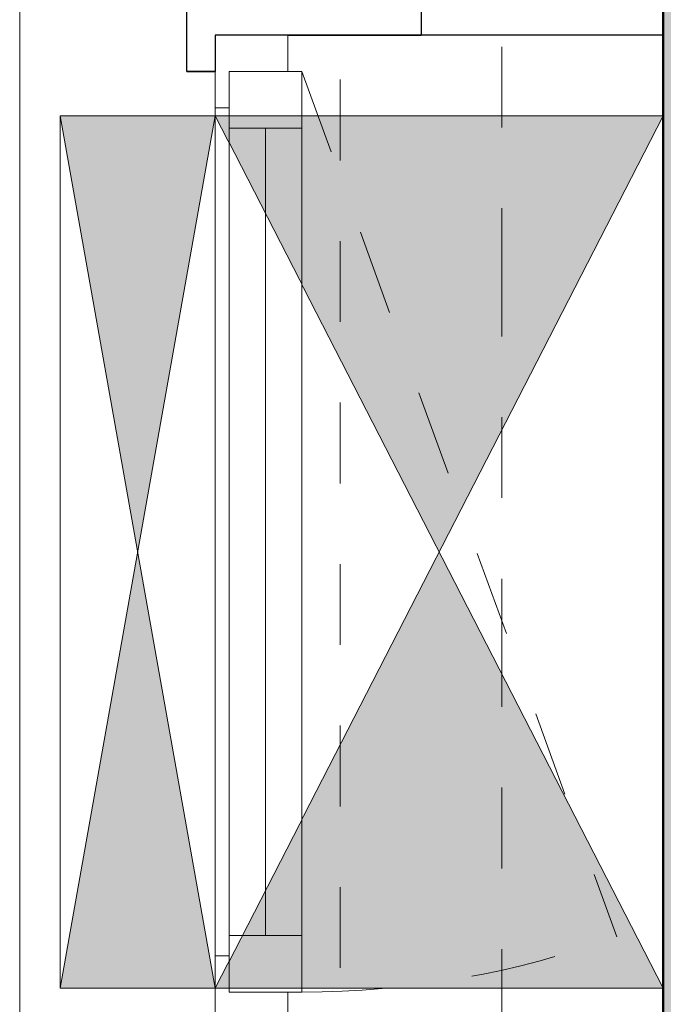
# Model space of a CAD drawing. Header units: metres. Extents: x -180 to 4, y -49 to 6.
# Tile 87 of 256: x -176.018 to -175.221, y -13.242 to -12.023. Entities that reach past the tile are written whole.
import ezdxf

# ---------------------------------------------------------------- set-up
doc = ezdxf.new("R2010")
doc.units = ezdxf.units.M
doc.header["$LTSCALE"] = 0.05
doc.header["$PDMODE"] = 1
doc.header["$PDSIZE"] = -2
for name, pattern in [('Linienart-20', [2.116531, 1.058062, -1.058469]), ('Linienart-34', [4.233, 2.116, -2.117]), ('Linienart-53', [5.291531, 3.175, -1.058062, 0.352704, -0.705764])]:
    doc.linetypes.add(name, pattern=pattern)
doc.layers.get('0').update_dxf_attribs({"lineweight": 25})
for name, color, linetype, lineweight, true_color in [('30 -33 Aussenwände- 7 Fassade_ Elemente', 7, 'Continuous', 9, 0x00aacc), ('30 -34 Innenwände- 11 Durchbruch', 4, 'Continuous', 9, 0x00ffff), ('30 -35 Decken- 1 Konstruktion-Träger- Stahlbeton', 7, 'Continuous', 13, 0x33aa00), ('70 -75 Raumstempel- 1 Raumstempel', 1, 'Continuous', 50, 0xff0000), ('70 -76 Bemaßung- 2 Allgemein', 7, 'Continuous', 5, 0x6666cc), ('CW-Unsichtbar', 7, 'Continuous', 9, 0x599559)]:
    doc.layers.add(name, color=color, linetype=linetype, lineweight=lineweight, true_color=true_color)
doc.layers.add('70 -71 Achsen- 1 Gebäudeachsen', color=7, linetype='Linienart-53', lineweight=18)
doc.layers.add('Keine', color=7, linetype='Continuous', lineweight=9)
doc.styles.add('Arial', font='arial.ttf')
doc.dimstyles.new('k+k 1_50', dxfattribs={"dimtxt": 0.100689, "dimasz": 0.05302, "dimexe": 0.05, "dimexo": 0.15, "dimgap": 0.01, "dimtad": 1, "dimdec": 3, "dimtxsty": 'Arial', "dimblk": 'VW_SLASH', "dimblk1": 'VW_SLASH', "dimblk2": 'VW_SLASH', "dimcen": 0, "dimdle": 0.05, "dimadec": 3, "dimazin": 0, "dimtfac": 0.75, "dimtdec": 3, "dimtix": 1, "dimtmove": 0, "dimatfit": 0, "dimldrblk": 'VW_SLASH-1', "dimfxl": 0.125, "dimfxlon": 1, "dimfrac": 2, "dimtolj": 1, "dimarcsym": 0})

# ---------------------------------------------------------------- blocks, each defined once
blk = doc.blocks.new('Gruppe-6091')
at = {"color": 255, "linetype": 'Continuous', "lineweight": 9, "transparency": 33554687}
blk.add_wipeout([(-0.605, 0.035), (-0.605, -0.225), (0.605, -0.225), (0.605, 0.035)], dxfattribs=at).dxf.layer = '30 -33 Aussenwände- 7 Fassade_ Elemente'
at = {"layer": '30 -33 Aussenwände- 7 Fassade_ Elemente', "color": 7, "linetype": 'Continuous', "lineweight": 9, "transparency": 33554687, "flags": 128}
blk.add_lwpolyline([(-0.605, 0.035), (-0.605, -0.225), (0.605, -0.225), (0.605, 0.035)], dxfattribs=at)
blk = doc.blocks.new('Gruppe-6092')
at = {"color": 255, "linetype": 'Continuous', "lineweight": 9, "transparency": 33554687}
blk.add_wipeout([(-0.605, 0.125), (-0.605, 0.225), (0.605, 0.225), (0.605, 0.125)], dxfattribs=at).dxf.layer = '30 -33 Aussenwände- 7 Fassade_ Elemente'
at = {"layer": '30 -33 Aussenwände- 7 Fassade_ Elemente', "color": 7, "linetype": 'Continuous', "lineweight": 9, "transparency": 33554687, "flags": 128}
blk.add_lwpolyline([(-0.605, 0.125), (-0.605, 0.225), (0.605, 0.225), (0.605, 0.125)], dxfattribs=at)
blk = doc.blocks.new('Gruppe-6093')
at = {"color": 255, "linetype": 'Continuous', "lineweight": 5, "transparency": 33554687}
blk.add_wipeout([(-0.525, 0.1075), (-0.525, 0.125), (0.525, 0.125), (0.525, 0.1075)], dxfattribs=at).dxf.layer = '30 -33 Aussenwände- 7 Fassade_ Elemente'
blk = doc.blocks.new('Gruppe-6094')
at = {"layer": '30 -33 Aussenwände- 7 Fassade_ Elemente', "color": 7, "linetype": 'Continuous', "lineweight": 9, "transparency": 33554687}
blk.add_line((-0.525, 0.125), (0.525, 0.125), dxfattribs=at)
at = {"color": 255, "linetype": 'Continuous', "lineweight": 9, "transparency": 33554687}
blk.add_wipeout([(-0.525, 0.125), (0.525, 0.125), (0.525, 0.035), (-0.525, 0.035)], dxfattribs=at).dxf.layer = '30 -33 Aussenwände- 7 Fassade_ Elemente'
at = {"layer": '30 -33 Aussenwände- 7 Fassade_ Elemente', "color": 7, "linetype": 'Continuous', "lineweight": 9, "transparency": 33554687}
blk.add_line((0.525, 0.08), (-0.525, 0.08), dxfattribs=at)
at = {"layer": '30 -33 Aussenwände- 7 Fassade_ Elemente', "color": 7, "linetype": 'Continuous', "lineweight": 9, "transparency": 33554687, "flags": 128}
blk.add_lwpolyline([(-0.525, 0.125), (0.525, 0.125), (0.525, 0.035), (-0.525, 0.035)], close=True, dxfattribs=at)
blk = doc.blocks.new('Gruppe-6095')
at = {"color": 255, "linetype": 'Continuous', "lineweight": 9, "transparency": 33554687}
for points in [[(-0.605, 0.125), (-0.525, 0.125), (-0.525, 0.035), (-0.605, 0.035)], [(0.605, 0.125), (0.525, 0.125), (0.525, 0.035), (0.605, 0.035)]]:
    blk.add_wipeout(points, dxfattribs=at).dxf.layer = '30 -33 Aussenwände- 7 Fassade_ Elemente'
at = {"layer": '30 -33 Aussenwände- 7 Fassade_ Elemente', "color": 7, "linetype": 'Continuous', "lineweight": 9, "transparency": 33554687}
for p, q in [((-0.605, 0.035), (-0.605, 0.125)), ((-0.525, 0.035), (-0.525, 0.125)), ((0.525, 0.035), (0.525, 0.125)), ((0.605, 0.035), (0.605, 0.125))]:
    blk.add_line(p, q, dxfattribs=at)
at = {"layer": '30 -33 Aussenwände- 7 Fassade_ Elemente', "color": 7, "linetype": 'Continuous', "lineweight": 9, "transparency": 33554687, "flags": 128}
for points in [[(-0.605, 0.125), (-0.525, 0.125), (-0.525, 0.035), (-0.605, 0.035)], [(0.605, 0.125), (0.525, 0.125), (0.525, 0.035), (0.605, 0.035)]]:
    blk.add_lwpolyline(points, close=True, dxfattribs=at)
blk = doc.blocks.new('Gruppe-6096')
at = {"layer": '30 -33 Aussenwände- 7 Fassade_ Elemente', "color": 7, "transparency": 33554687}
for name in ['Gruppe-6092', 'Gruppe-6091']:
    blk.add_blockref(name, (0, 0), dxfattribs=at)
blk.add_blockref('Gruppe-6093', (0, 0), dxfattribs=at)
blk.add_blockref('Gruppe-6094', (0, 0), dxfattribs=at)
blk.add_blockref('Gruppe-6095', (0, 0), dxfattribs=at)
blk = doc.blocks.new('Fenster (2D)-257')
at = {"layer": 'CW-Unsichtbar', "linetype": 'Continuous', "lineweight": 5, "transparency": 33554687}
for p in [(-0.605, 0), (0.605, 0)]:
    blk.add_point(p, dxfattribs=at)
at = {"layer": '30 -33 Aussenwände- 7 Fassade_ Elemente', "color": 0, "flags": 1}
for tag in ['IFC_UUID', 'instanceID']:
    blk.add_attdef(tag, (-175.876, -13.262), '', height=0.00018, dxfattribs=at)
at = {"layer": '30 -33 Aussenwände- 7 Fassade_ Elemente', "color": 7, "transparency": 33554687}
blk.add_blockref('Gruppe-6096', (0, 0), dxfattribs=at)
blk = doc.blocks.new('Gruppe-6175')
at = {"color": 255}
blk.add_wipeout([(-175.686, -12.042), (-175.686, -13.262), (-175.776, -13.262), (-175.776, -12.042)], dxfattribs=at).dxf.layer = '30 -33 Aussenwände- 7 Fassade_ Elemente'
at = {"layer": '30 -33 Aussenwände- 7 Fassade_ Elemente', "flags": 128}
blk.add_lwpolyline([(-175.686, -12.042), (-175.686, -13.262), (-175.776, -13.262), (-175.776, -12.042)], close=True, dxfattribs=at)
at = {"color": 255, "lineweight": 18}
for points in [[(-175.686, -12.042), (-175.686, -12.132), (-175.776, -12.132), (-175.776, -12.042)], [(-175.686, -13.182), (-175.686, -13.262), (-175.776, -13.262), (-175.776, -13.182)]]:
    blk.add_wipeout(points, dxfattribs=at).dxf.layer = '30 -33 Aussenwände- 7 Fassade_ Elemente'
at = {"layer": '30 -33 Aussenwände- 7 Fassade_ Elemente', "lineweight": 18}
blk.add_line((-175.731, -12.132), (-175.731, -13.182), dxfattribs=at)
at = {"layer": '30 -33 Aussenwände- 7 Fassade_ Elemente', "lineweight": 18, "flags": 128}
for points in [[(-175.686, -12.042), (-175.686, -12.132), (-175.776, -12.132), (-175.776, -12.042)], [(-175.686, -13.182), (-175.686, -13.262), (-175.776, -13.262), (-175.776, -13.182)]]:
    blk.add_lwpolyline(points, close=True, dxfattribs=at)
blk = doc.blocks.new('Gruppe-6190')
at = {"layer": '30 -33 Aussenwände- 7 Fassade_ Elemente', "rotation": 90}
blk.add_blockref('Fenster (2D)-257', (-175.651, -12.657), dxfattribs=at)
at = {"color": 255}
blk.add_wipeout([(-176.018, -11.697), (-176.018, -19.947), (-175.221, -19.947), (-175.221, -11.697)], dxfattribs=at).dxf.layer = '30 -33 Aussenwände- 7 Fassade_ Elemente'
blk.add_wipeout([(-175.776, -11.922), (-175.221, -11.922), (-175.221, -19.722), (-175.776, -19.722), (-175.776, -19.877), (-176.018, -19.877), (-176.018, -11.767), (-175.776, -11.767)], dxfattribs=at).dxf.layer = '30 -33 Aussenwände- 7 Fassade_ Elemente'
at = {"layer": '30 -33 Aussenwände- 7 Fassade_ Elemente', "flags": 128}
blk.add_lwpolyline([(-175.776, -11.922), (-175.221, -11.922), (-175.221, -19.722), (-175.776, -19.722), (-175.776, -19.877), (-176.018, -19.877), (-176.018, -11.767), (-175.776, -11.767)], close=True, dxfattribs=at)
at = {"layer": '30 -33 Aussenwände- 7 Fassade_ Elemente', "color": 7}
blk.add_blockref('Gruppe-6175', (0, 0), dxfattribs=at)
at = {"color": 255, "lineweight": 25}
blk.add_wipeout([(-175.221, -11.922), (-175.221, -12.042), (-175.521, -12.042), (-175.521, -11.922)], dxfattribs=at).dxf.layer = '30 -33 Aussenwände- 7 Fassade_ Elemente'
at = {"layer": '30 -33 Aussenwände- 7 Fassade_ Elemente', "lineweight": 25, "flags": 128}
blk.add_lwpolyline([(-175.221, -11.922), (-175.221, -12.042), (-175.521, -12.042), (-175.521, -11.922)], close=True, dxfattribs=at)
at = {"color": 255, "lineweight": 25}
blk.add_wipeout([(-175.811, -12.087), (-175.776, -12.087), (-175.776, -12.042), (-175.521, -12.042), (-175.521, -11.922), (-175.811, -11.922)], dxfattribs=at).dxf.layer = '30 -33 Aussenwände- 7 Fassade_ Elemente'
at = {"layer": '30 -33 Aussenwände- 7 Fassade_ Elemente', "lineweight": 25, "flags": 128}
blk.add_lwpolyline([(-175.811, -12.087), (-175.776, -12.087), (-175.776, -12.042), (-175.521, -12.042), (-175.521, -11.922), (-175.811, -11.922)], close=True, dxfattribs=at)
blk = doc.blocks.new('Gruppe-9713')
at = {"layer": '30 -35 Decken- 1 Konstruktion-Träger- Stahlbeton', "color": 7, "linetype": 'Linienart-20', "lineweight": 13, "transparency": 33554687}
for p, q in [((-175.621, -11.897), (-175.621, -30.997)), ((-175.221, -11.897), (-175.221, -30.997))]:
    blk.add_line(p, q, dxfattribs=at)
at = {"layer": '30 -35 Decken- 1 Konstruktion-Träger- Stahlbeton', "color": 0, "flags": 1}
for tag in ['IFC_UUID', 'instanceID']:
    blk.add_attdef(tag, (-175.621, -30.997), '', height=0.00018, dxfattribs=at)
blk = doc.blocks.new('Gruppe-11607')
at = {"color": 255}
blk.add_wipeout([(-175.686, -12.042), (-175.686, -13.262), (-175.776, -13.262), (-175.776, -12.042)], dxfattribs=at).dxf.layer = '30 -33 Aussenwände- 7 Fassade_ Elemente'
at = {"layer": '30 -33 Aussenwände- 7 Fassade_ Elemente', "flags": 128}
blk.add_lwpolyline([(-175.686, -12.042), (-175.686, -13.262), (-175.776, -13.262), (-175.776, -12.042)], close=True, dxfattribs=at)
at = {"color": 255, "lineweight": 18}
for points in [[(-175.686, -12.042), (-175.686, -12.132), (-175.776, -12.132), (-175.776, -12.042)], [(-175.686, -13.182), (-175.686, -13.262), (-175.776, -13.262), (-175.776, -13.182)]]:
    blk.add_wipeout(points, dxfattribs=at).dxf.layer = '30 -33 Aussenwände- 7 Fassade_ Elemente'
at = {"layer": '30 -33 Aussenwände- 7 Fassade_ Elemente', "lineweight": 18, "flags": 128}
for points in [[(-175.686, -12.042), (-175.686, -12.132), (-175.776, -12.132), (-175.776, -12.042)], [(-175.686, -13.182), (-175.686, -13.262), (-175.776, -13.262), (-175.776, -13.182)]]:
    blk.add_lwpolyline(points, close=True, dxfattribs=at)
at = {"color": 255}
blk.add_wipeout([(-175.6685, -12.087), (-175.6685, -13.227), (-175.7585, -13.227), (-175.7585, -12.087)], dxfattribs=at).dxf.layer = '30 -33 Aussenwände- 7 Fassade_ Elemente'
at = {"layer": '30 -33 Aussenwände- 7 Fassade_ Elemente', "flags": 128}
blk.add_lwpolyline([(-175.6685, -12.087), (-175.6685, -13.227), (-175.7585, -13.227), (-175.7585, -12.087)], close=True, dxfattribs=at)
at = {"color": 255, "lineweight": 18}
for points in [[(-175.6685, -12.087), (-175.6685, -12.157), (-175.7585, -12.157), (-175.7585, -12.087)], [(-175.6685, -13.157), (-175.6685, -13.227), (-175.7585, -13.227), (-175.7585, -13.157)]]:
    blk.add_wipeout(points, dxfattribs=at).dxf.layer = '30 -33 Aussenwände- 7 Fassade_ Elemente'
at = {"layer": '30 -33 Aussenwände- 7 Fassade_ Elemente', "linetype": 'Linienart-34'}
blk.add_line((-175.6685, -12.087), (-175.2786, -13.1583), dxfattribs=at)
at = {"layer": '30 -33 Aussenwände- 7 Fassade_ Elemente', "lineweight": 18}
blk.add_line((-175.7135, -13.157), (-175.7135, -12.157), dxfattribs=at)
at = {"layer": '30 -33 Aussenwände- 7 Fassade_ Elemente', "lineweight": 18, "flags": 128}
for points in [[(-175.6685, -12.087), (-175.6685, -12.157), (-175.7585, -12.157), (-175.7585, -12.087)], [(-175.6685, -13.157), (-175.6685, -13.227), (-175.7585, -13.227), (-175.7585, -13.157)]]:
    blk.add_lwpolyline(points, close=True, dxfattribs=at)
at = {"layer": '30 -33 Aussenwände- 7 Fassade_ Elemente', "linetype": 'Linienart-34'}
blk.add_arc((-175.6685, -12.087), 1.14, 270, 290, dxfattribs=at)
blk = doc.blocks.new('Gruppe-11608')
at = {"layer": '30 -33 Aussenwände- 7 Fassade_ Elemente', "color": 7}
blk.add_blockref('Gruppe-11607', (0, 0), dxfattribs=at)
at = {"color": 255, "lineweight": 25}
blk.add_wipeout([(-175.776, -12.087), (-175.811, -12.087), (-175.811, -11.922), (-175.521, -11.922), (-175.521, -12.042), (-175.776, -12.042)], dxfattribs=at).dxf.layer = '30 -33 Aussenwände- 7 Fassade_ Elemente'
at = {"layer": '30 -33 Aussenwände- 7 Fassade_ Elemente', "lineweight": 25, "flags": 128}
blk.add_lwpolyline([(-175.776, -12.087), (-175.811, -12.087), (-175.811, -11.922), (-175.521, -11.922), (-175.521, -12.042), (-175.776, -12.042)], close=True, dxfattribs=at)
blk = doc.blocks.new('_01-OG1_Tragwerk (2D)')
at = {"layer": '30 -33 Aussenwände- 7 Fassade_ Elemente', "color": 7}
blk.add_blockref('Gruppe-6190', (0, 0), dxfattribs=at)
at = {"layer": '30 -35 Decken- 1 Konstruktion-Träger- Stahlbeton'}
blk.add_blockref('Gruppe-9713', (0, 0), dxfattribs=at)
at = {"layer": '30 -33 Aussenwände- 7 Fassade_ Elemente', "color": 7}
blk.add_blockref('Gruppe-11608', (0, 0), dxfattribs=at)
blk = doc.blocks.new('Gruppe-14653')
at = {"layer": '30 -34 Innenwände- 11 Durchbruch', "linetype": 'Continuous', "lineweight": 0}
blk.add_hatch(color=4, dxfattribs=at).paths.add_polyline_path([(-175.776, -12.142), (-175.221, -12.142), (-175.776, -13.222), (-175.221, -13.222)])
at = {"layer": '30 -34 Innenwände- 11 Durchbruch', "flags": 128}
blk.add_lwpolyline([(-175.776, -12.142), (-175.221, -12.142), (-175.776, -13.222), (-175.221, -13.222)], close=True, dxfattribs=at)
blk = doc.blocks.new('Gruppe-14654')
at = {"layer": '30 -34 Innenwände- 11 Durchbruch', "flags": 128}
blk.add_lwpolyline([(-175.776, -13.222), (-175.776, -12.142), (-175.221, -13.222), (-175.221, -12.142)], close=True, dxfattribs=at)
blk = doc.blocks.new('Gruppe-14656')
at = {"layer": '30 -34 Innenwände- 11 Durchbruch'}
for name in ['Gruppe-14653', 'Gruppe-14654']:
    blk.add_blockref(name, (0, 0), dxfattribs=at)
blk = doc.blocks.new('Gruppe-14657')
at = {"layer": 'CW-Unsichtbar', "linetype": 'Continuous', "lineweight": 5, "transparency": 33554687}
for p in [(-175.776, -12.682), (-175.221, -12.682)]:
    blk.add_point(p, dxfattribs=at)
at = {"layer": '30 -34 Innenwände- 11 Durchbruch', "color": 7, "transparency": 33554687}
blk.add_blockref('Gruppe-14656', (0, 0), dxfattribs=at)
at = {"layer": '30 -34 Innenwände- 11 Durchbruch', "color": 0, "flags": 1}
for tag in ['prm0_value', 'prm1_value', 'prm2_value', 'prm3_value', 'prm4_value', 'prm5_value', 'prm6_value', 'prm7_value', 'IFC_UUID', 'instanceID', 'prm0_name', 'prm0_type', 'prm1_name', 'prm1_type', 'prm2_name', 'prm2_type', 'prm3_name', 'prm3_type', 'prm4_name', 'prm4_type', 'prm5_name', 'prm5_type', 'prm6_name', 'prm6_type', 'prm7_name', 'prm7_type']:
    blk.add_attdef(tag, (-175.776, -13.222), '', height=0.00018, dxfattribs=at)
blk = doc.blocks.new('Gruppe-14742')
at = {"layer": '30 -34 Innenwände- 11 Durchbruch', "linetype": 'Continuous', "lineweight": 0}
blk.add_hatch(color=4, dxfattribs=at).paths.add_polyline_path([(-175.968, -12.142), (-175.776, -12.142), (-175.968, -13.222), (-175.776, -13.222)])
at = {"layer": '30 -34 Innenwände- 11 Durchbruch', "flags": 128}
blk.add_lwpolyline([(-175.968, -12.142), (-175.776, -12.142), (-175.968, -13.222), (-175.776, -13.222)], close=True, dxfattribs=at)
blk = doc.blocks.new('Gruppe-14743')
at = {"layer": '30 -34 Innenwände- 11 Durchbruch', "flags": 128}
blk.add_lwpolyline([(-175.968, -13.222), (-175.968, -12.142), (-175.776, -13.222), (-175.776, -12.142)], close=True, dxfattribs=at)
blk = doc.blocks.new('Gruppe-14745')
at = {"layer": '30 -34 Innenwände- 11 Durchbruch'}
for name in ['Gruppe-14742', 'Gruppe-14743']:
    blk.add_blockref(name, (0, 0), dxfattribs=at)
blk = doc.blocks.new('Gruppe-14746')
at = {"layer": 'CW-Unsichtbar', "linetype": 'Continuous', "lineweight": 5, "transparency": 33554687}
for p in [(-175.968, -12.682), (-175.776, -12.682)]:
    blk.add_point(p, dxfattribs=at)
at = {"layer": '30 -34 Innenwände- 11 Durchbruch', "color": 7, "transparency": 33554687}
blk.add_blockref('Gruppe-14745', (0, 0), dxfattribs=at)
at = {"layer": '30 -34 Innenwände- 11 Durchbruch', "color": 0, "flags": 1}
for tag in ['prm0_value', 'prm1_value', 'prm2_value', 'prm3_value', 'prm4_value', 'prm5_value', 'prm6_value', 'prm7_value', 'IFC_UUID', 'instanceID', 'prm0_name', 'prm0_type', 'prm1_name', 'prm1_type', 'prm2_name', 'prm2_type', 'prm3_name', 'prm3_type', 'prm4_name', 'prm4_type', 'prm5_name', 'prm5_type', 'prm6_name', 'prm6_type', 'prm7_name', 'prm7_type']:
    blk.add_attdef(tag, (-177.268, -13.222), '', height=0.00018, dxfattribs=at)
blk = doc.blocks.new('_OG1_2D (2D)')
at = {"layer": '70 -75 Raumstempel- 1 Raumstempel', "linetype": 'Continuous', "lineweight": 0, "true_color": 0xff0000}
blk.add_hatch(color=1, dxfattribs=at).paths.add_polyline_path([(-175.22099996, -11.66204198), (-169.88599996, -11.66204198), (-169.88599996, -15.74704198), (-175.22099996, -15.74704198)])
at = {"layer": '70 -75 Raumstempel- 1 Raumstempel', "flags": 128}
blk.add_lwpolyline([(-175.22099996, -11.66204198), (-169.88599996, -11.66204198), (-169.88599996, -15.74704198), (-175.22099996, -15.74704198)], close=True, dxfattribs=at)
at = {"layer": '30 -34 Innenwände- 11 Durchbruch'}
for name in ['Gruppe-14657', 'Gruppe-14746']:
    blk.add_blockref(name, (0, 0), dxfattribs=at)
blk = doc.blocks.new('VW_SLASH')
at = {"color": 0, "linetype": 'ByBlock', "lineweight": -2, "transparency": 16777216}
blk.add_line((0.943, 0), (-1, 0), dxfattribs=at)
at = {"color": 0, "lineweight": 20, "transparency": 16777216, "flags": 128}
blk.add_lwpolyline([(0.5, 0.5), (-0.5, -0.5)], dxfattribs=at)
blk = doc.blocks.new('*D20303')
at = {"layer": '70 -76 Bemaßung- 2 Allgemein', "color": 0, "lineweight": -2}
for p, q in [((-175.071, -11.897), (-174.971, -11.897)), ((-175.021, -12.089), (-175.021, -11.9501)), ((-175.071, -12.142), (-174.971, -12.142))]:
    blk.add_line(p, q, dxfattribs=at)
at = {"layer": 'Defpoints', "color": 0}
for p in [(-175.221, -11.897), (-175.021, -11.897), (-175.221, -12.142)]:
    blk.add_point(p, dxfattribs=at)
at = {"layer": '70 -76 Bemaßung- 2 Allgemein', "color": 0, "lineweight": -2, "xscale": 0.05302001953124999, "yscale": 0.05302001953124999, "zscale": 0.05302001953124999}
for p, rotation in [((-175.021, -11.897), 90), ((-175.021, -12.142), 270)]:
    blk.add_blockref('VW_SLASH', p, dxfattribs=dict(at, rotation=rotation))
at = {"layer": '70 -76 Bemaßung- 2 Allgemein', "color": 0, "insert": (-175.0983, -12.0195), "char_height": 0.100689, "attachment_point": 5, "rotation": 90, "style": 'Arial'}
blk.add_mtext('\\A1;24\\S5^ ;', dxfattribs=at)
blk = doc.blocks.new('VW_SLASH-1')
at = {"color": 0, "linetype": 'ByBlock', "lineweight": -2, "transparency": 16777216}
blk.add_line((0.943, 0), (-1, 0), dxfattribs=at)
at = {"color": 0, "lineweight": 5, "transparency": 16777216, "flags": 128}
blk.add_lwpolyline([(0.5, 0.5), (-0.5, -0.5)], dxfattribs=at)
blk = doc.blocks.new('_Achsen (3D)')
at = {"layer": '70 -71 Achsen- 1 Gebäudeachsen', "transparency": 33554687}
blk.add_line((-175.421, 3.8), (-175.421, -46.172), dxfattribs=at)
blk = doc.blocks.new('_OG1_2D Bemaßung_ Beschriftung (2D)')
at = {"layer": '70 -76 Bemaßung- 2 Allgemein'}
dim = blk.add_linear_dim(base=(-175.02099996, -11.89704198), p1=(-175.22099996, -12.14204198), p2=(-175.22099996, -11.89704198), angle=270, text='24\\S5^ ;', dimstyle='k+k 1_50', override={"dimtxt": 0.100689, "dimgap": 0.01, "dimdec": 8, "dimpost": '<>', "dimtxsty": 'Arial', "dimtmove": 2}, dxfattribs=at)
dim.commit()
dim.dimension.update_dxf_attribs({"geometry": '*D20303', "text_midpoint": (-175.09827677, -12.01954198)})

msp = doc.modelspace()

# ---------------------------------------------------------------- block references
at = {"layer": 'Keine', "color": 1}
msp.add_blockref('_01-OG1_Tragwerk (2D)', (0, 0), dxfattribs=at)

# ---------------------------------------------------------------- next in the draw order: block references
msp.add_blockref('_OG1_2D (2D)', (0, 0), dxfattribs=at)

# ---------------------------------------------------------------- next in the draw order: block references
msp.add_blockref('_OG1_2D Bemaßung_ Beschriftung (2D)', (0, 0), dxfattribs=at)

# ---------------------------------------------------------------- next in the draw order: block references
msp.add_blockref('_Achsen (3D)', (0, 0), dxfattribs=at)

doc.saveas('drawing.dxf')
